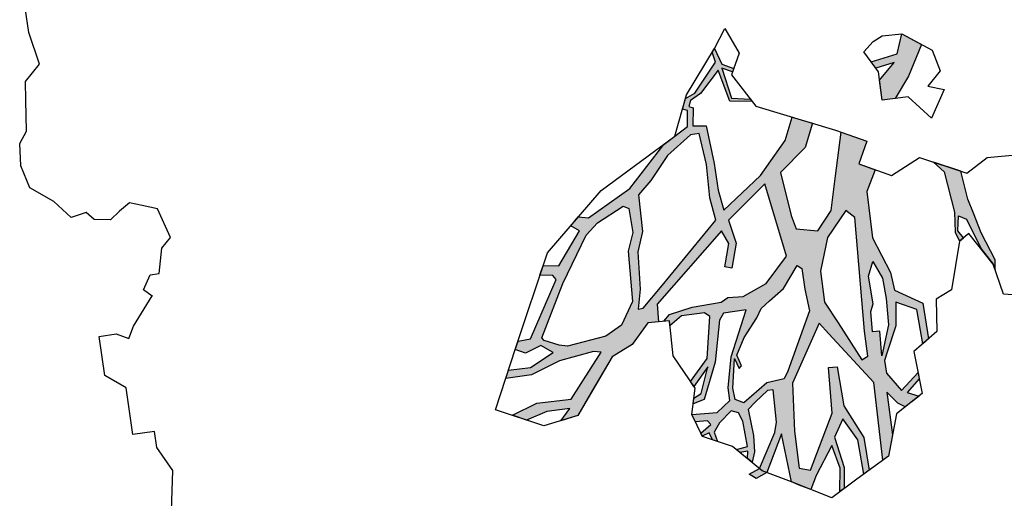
# Model space of a CAD drawing. Header units: feet. Extents: x 1377751 to 1381179, y 448542 to 452320.
# Tile 23 of 135: x 1377939 to 1377952, y 448968 to 448974. Entities that reach past the tile are written whole.
import ezdxf

# ---------------------------------------------------------------- set-up
doc = ezdxf.new("R2010")
doc.units = ezdxf.units.FT
doc.header["$MEASUREMENT"] = 0
for name, color, linetype in [('MA- HONEY LOCUST TREE', 3, 'Continuous'), ('TREE', 3, 'Continuous'), ('VG_P_Cells', 3, 'Continuous')]:
    doc.layers.add(name, color=color, linetype=linetype)

# ---------------------------------------------------------------- blocks, each defined once
blk = doc.blocks.new('HONEY LOCUST')
at = {"layer": 'MA- HONEY LOCUST TREE'}
h = blk.add_hatch(color=256, dxfattribs=at)
h.dxf.hatch_style = 1
edge = h.paths.add_edge_path()
edge.add_line((-0.074, -1.867), (-0.35, -3.729))
edge.add_line((-0.35, -3.729), (-0.52, -4.017))
edge.add_line((-0.52, -4.017), (-0.848, -4.448))
edge.add_line((-0.848, -4.448), (-1.173, -4.317))
edge.add_line((-1.173, -4.317), (-1.18, -4.383))
edge.add_line((-1.18, -4.383), (-0.814, -4.514))
edge.add_line((-0.814, -4.514), (-0.728, -4.771))
edge.add_line((-0.728, -4.771), (-0.682, -4.746))
edge.add_line((-0.682, -4.746), (-0.744, -4.483))
edge.add_line((-0.744, -4.483), (-0.385, -4.008))
edge.add_line((-0.385, -4.008), (-0.24, -3.918))
edge.add_line((-0.24, -3.918), (-0.149, -4.267))
edge.add_line((-0.149, -4.267), (-0.175, -4.763))
edge.add_line((-0.175, -4.763), (-0.08, -5.104))
edge.add_line((-0.08, -5.104), (-0.016, -5.084))
edge.add_line((-0.016, -5.084), (-0.105, -4.708))
edge.add_line((-0.105, -4.708), (-0.049, -4.207))
edge.add_line((-0.049, -4.207), (-0.118, -3.719))
edge.add_line((-0.118, -3.719), (-0.135, -3.383))
edge.add_line((-0.135, -3.383), (-0.006, -3.071))
edge.add_line((-0.006, -3.071), (0.071, -1.959))
edge.add_line((0.071, -1.959), (0.257, -1.927))
edge.add_line((0.257, -1.927), (0.234, -1.797))
edge.add_line((0.234, -1.797), (-0.074, -1.867))
edge = h.paths.add_edge_path()
edge.add_line((-4.328, -3.7), (-3.551, -3.71))
edge.add_line((-3.551, -3.71), (-3.297, -3.598))
edge.add_line((-3.297, -3.598), (-2.977, -3.617))
edge.add_line((-2.977, -3.617), (-2.183, -3.028))
edge.add_line((-2.183, -3.028), (-2.214, -2.855))
edge.add_line((-2.214, -2.855), (-2.496, -2.906))
edge.add_line((-2.496, -2.906), (-2.571, -3.031))
edge.add_line((-2.571, -3.031), (-2.647, -2.986))
edge.add_line((-2.647, -2.986), (-2.54, -2.806))
edge.add_line((-2.54, -2.806), (-2.242, -2.743))
edge.add_line((-2.242, -2.743), (-2.126, -2.787))
edge.add_line((-2.126, -2.787), (-2.098, -2.955))
edge.add_line((-2.098, -2.955), (-1.777, -3.035))
edge.add_line((-1.777, -3.035), (-1.847, -3.317))
edge.add_line((-1.847, -3.317), (-1.688, -3.357))
edge.add_line((-1.688, -3.357), (-1.528, -3.136))
edge.add_line((-1.528, -3.136), (-1.348, -3.16))
edge.add_line((-1.348, -3.16), (-1.152, -3.348))
edge.add_line((-1.152, -3.348), (-0.923, -3.344))
edge.add_line((-0.923, -3.344), (-0.787, -3.584))
edge.add_line((-0.787, -3.584), (-0.831, -3.609))
edge.add_line((-0.831, -3.609), (-0.953, -3.41))
edge.add_line((-0.953, -3.41), (-1.121, -3.412))
edge.add_line((-1.121, -3.412), (-1.115, -3.828))
edge.add_line((-1.115, -3.828), (-1.184, -3.829))
edge.add_line((-1.184, -3.829), (-1.19, -3.407))
edge.add_line((-1.19, -3.407), (-1.407, -3.252))
edge.add_line((-1.407, -3.252), (-1.565, -3.412))
edge.add_line((-1.565, -3.412), (-1.631, -3.479))
edge.add_line((-1.631, -3.479), (-1.881, -3.427))
edge.add_line((-1.881, -3.427), (-1.882, -3.834))
edge.add_line((-1.882, -3.834), (-1.836, -3.995))
edge.add_line((-1.836, -3.995), (-1.416, -4.617))
edge.add_line((-1.416, -4.617), (-1.35, -4.671))
edge.add_line((-1.35, -4.671), (-1.012, -4.713))
edge.add_line((-1.012, -4.713), (-1.017, -4.75))
edge.add_line((-1.017, -4.75), (-1.318, -4.712))
edge.add_line((-1.318, -4.712), (-1.357, -5.022))
edge.add_line((-1.357, -5.022), (-1.393, -5.017))
edge.add_line((-1.393, -5.017), (-1.385, -4.708))
edge.add_line((-1.385, -4.708), (-1.459, -4.653))
edge.add_line((-1.459, -4.653), (-1.871, -4.116))
edge.add_line((-1.871, -4.116), (-1.902, -4.214))
edge.add_line((-1.902, -4.214), (-1.907, -4.471))
edge.add_line((-1.907, -4.471), (-1.881, -4.93))
edge.add_line((-1.881, -4.93), (-1.783, -5.095))
edge.add_line((-1.783, -5.095), (-1.689, -5.337))
edge.add_line((-1.689, -5.337), (-1.67, -5.769))
edge.add_line((-1.67, -5.769), (-1.722, -5.754))
edge.add_line((-1.722, -5.754), (-1.767, -5.331))
edge.add_line((-1.767, -5.331), (-1.911, -5.069))
edge.add_line((-1.911, -5.069), (-2.073, -5.157))
edge.add_line((-2.073, -5.157), (-2.153, -5.409))
edge.add_line((-2.153, -5.409), (-2.243, -5.757))
edge.add_line((-2.243, -5.757), (-2.246, -5.987))
edge.add_line((-2.246, -5.987), (-2.304, -5.997))
edge.add_line((-2.304, -5.997), (-2.291, -5.762))
edge.add_line((-2.291, -5.762), (-2.646, -5.766))
edge.add_line((-2.646, -5.766), (-2.646, -5.729))
edge.add_line((-2.646, -5.729), (-2.311, -5.706))
edge.add_line((-2.311, -5.706), (-2.278, -5.67))
edge.add_line((-2.278, -5.67), (-2.222, -5.437))
edge.add_line((-2.222, -5.437), (-2.11, -5.047))
edge.add_line((-2.11, -5.047), (-2.029, -4.89))
edge.add_line((-2.029, -4.89), (-2.051, -4.242))
edge.add_line((-2.051, -4.242), (-2.105, -3.886))
edge.add_line((-2.105, -3.886), (-2.483, -4.439))
edge.add_line((-2.483, -4.439), (-2.516, -4.623))
edge.add_line((-2.516, -4.623), (-2.551, -5.076))
edge.add_line((-2.551, -5.076), (-2.74, -5.411))
edge.add_line((-2.74, -5.411), (-2.844, -5.435))
edge.add_line((-2.844, -5.435), (-2.746, -5.315))
edge.add_line((-2.746, -5.315), (-2.623, -5.049))
edge.add_line((-2.623, -5.049), (-2.627, -4.631))
edge.add_line((-2.627, -4.631), (-2.831, -4.752))
edge.add_line((-2.831, -4.752), (-3.106, -4.845))
edge.add_line((-3.106, -4.845), (-3.342, -5.097))
edge.add_line((-3.342, -5.097), (-3.537, -5.09))
edge.add_line((-3.537, -5.09), (-3.533, -4.986))
edge.add_line((-3.533, -4.986), (-3.365, -4.992))
edge.add_line((-3.365, -4.992), (-3.139, -4.727))
edge.add_line((-3.139, -4.727), (-2.828, -4.621))
edge.add_line((-2.828, -4.621), (-2.591, -4.346))
edge.add_line((-2.591, -4.346), (-2.192, -3.672))
edge.add_line((-2.192, -3.672), (-2.171, -3.422))
edge.add_line((-2.171, -3.422), (-2.463, -3.397))
edge.add_line((-2.463, -3.397), (-2.819, -3.681))
edge.add_line((-2.819, -3.681), (-2.901, -4.03))
edge.add_line((-2.901, -4.03), (-3.13, -4.562))
edge.add_line((-3.13, -4.562), (-3.184, -4.688))
edge.add_line((-3.184, -4.688), (-3.2, -4.558))
edge.add_line((-3.2, -4.558), (-3.004, -4.012))
edge.add_line((-3.004, -4.012), (-3.004, -3.748))
edge.add_line((-3.004, -3.748), (-3.308, -3.748))
edge.add_line((-3.308, -3.748), (-3.52, -3.86))
edge.add_line((-3.52, -3.86), (-3.955, -4.657))
edge.add_line((-3.955, -4.657), (-3.989, -4.411))
edge.add_line((-3.989, -4.411), (-3.646, -3.834))
edge.add_line((-3.646, -3.834), (-4.66, -3.783))
edge.add_line((-4.66, -3.783), (-4.574, -3.625))
edge.add_line((-4.574, -3.625), (-4.328, -3.7))
edge = h.paths.add_edge_path()
edge.add_line((-2.206, 0.627), (-2.178, 0.765))
edge.add_line((-2.178, 0.765), (-1.943, 0.991))
edge.add_line((-1.943, 0.991), (-1.689, 0.913))
edge.add_line((-1.689, 0.913), (-1.273, 0.7))
edge.add_line((-1.273, 0.7), (-1.139, 0.447))
edge.add_line((-1.139, 0.447), (-1.246, 0.324))
edge.add_line((-1.246, 0.324), (-1.482, 0.112))
edge.add_line((-1.482, 0.112), (-1.654, 0.117))
edge.add_line((-1.654, 0.117), (-1.798, -0.009))
edge.add_line((-1.798, -0.009), (-1.988, -0.074))
edge.add_line((-1.988, -0.074), (-2.018, 0.014))
edge.add_line((-2.018, 0.014), (-1.858, 0.163))
edge.add_line((-1.858, 0.163), (-1.555, 0.445))
edge.add_line((-1.555, 0.445), (-1.524, 0.546))
edge.add_line((-1.524, 0.546), (-1.556, 0.63))
edge.add_line((-1.556, 0.63), (-1.794, 0.766))
edge.add_line((-1.794, 0.766), (-1.942, 0.775))
edge.add_line((-1.942, 0.775), (-2.093, 0.784))
edge.add_line((-2.093, 0.784), (-2.206, 0.627))
edge = h.paths.add_edge_path()
edge.add_line((0.961, 0.076), (1.125, 0.303))
edge.add_line((1.125, 0.303), (1.497, 0.09))
edge.add_line((1.497, 0.09), (1.752, -0.111))
edge.add_line((1.752, -0.111), (1.752, -0.274))
edge.add_line((1.752, -0.274), (1.499, -0.274))
edge.add_line((1.499, -0.274), (1.304, -0.064))
edge.add_line((1.304, -0.064), (1.344, -0.301))
edge.add_line((1.344, -0.301), (1.259, -0.347))
edge.add_line((1.259, -0.347), (1.202, -0.012))
edge.add_line((1.202, -0.012), (0.961, 0.076))
edge = h.paths.add_edge_path()
edge.add_line((2.601, 0.256), (2.739, 0.373))
edge.add_line((2.739, 0.373), (3.255, 0.433))
edge.add_line((3.255, 0.433), (3.502, 0.411))
edge.add_line((3.502, 0.411), (3.621, 0.45))
edge.add_line((3.621, 0.45), (3.589, 0.503))
edge.add_line((3.589, 0.503), (3.492, 0.445))
edge.add_line((3.492, 0.445), (3.305, 0.476))
edge.add_line((3.305, 0.476), (3.362, 0.57))
edge.add_line((3.362, 0.57), (3.752, 0.703))
edge.add_line((3.752, 0.703), (3.96, 0.827))
edge.add_line((3.96, 0.827), (4.041, 0.843))
edge.add_line((4.041, 0.843), (3.91, 0.86))
edge.add_line((3.91, 0.86), (3.555, 0.73))
edge.add_line((3.555, 0.73), (3.297, 0.667))
edge.add_line((3.297, 0.667), (3.116, 0.622))
edge.add_line((3.116, 0.622), (2.76, 0.581))
edge.add_line((2.76, 0.581), (2.601, 0.256))
edge = h.paths.add_edge_path()
edge.add_line((-1.204, 3.024), (-1.081, 3.28))
edge.add_line((-1.081, 3.28), (-1.122, 4.089))
edge.add_line((-1.122, 4.089), (-1.614, 4.744))
edge.add_line((-1.614, 4.744), (-2.16, 4.886))
edge.add_line((-2.16, 4.886), (-2.151, 4.976))
edge.add_line((-2.151, 4.976), (-2.008, 4.962))
edge.add_line((-2.008, 4.962), (-1.855, 4.901))
edge.add_line((-1.855, 4.901), (-1.66, 4.86))
edge.add_line((-1.66, 4.86), (-1.606, 4.881))
edge.add_line((-1.606, 4.881), (-1.494, 4.788))
edge.add_line((-1.494, 4.788), (-1.44, 4.69))
edge.add_line((-1.44, 4.69), (-1.215, 4.489))
edge.add_line((-1.215, 4.489), (-1.237, 4.87))
edge.add_line((-1.237, 4.87), (-1.178, 5.189))
edge.add_line((-1.178, 5.189), (-1.09, 5.173))
edge.add_line((-1.09, 5.173), (-1.082, 4.487))
edge.add_line((-1.082, 4.487), (-0.883, 4.082))
edge.add_line((-0.883, 4.082), (-0.864, 3.491))
edge.add_line((-0.864, 3.491), (-0.771, 3.242))
edge.add_line((-0.771, 3.242), (-0.595, 3.213))
edge.add_line((-0.595, 3.213), (-0.462, 3.482))
edge.add_line((-0.462, 3.482), (-0.372, 4.13))
edge.add_line((-0.372, 4.13), (-0.498, 4.612))
edge.add_line((-0.498, 4.612), (-0.463, 4.56))
edge.add_line((-0.463, 4.56), (-0.198, 4.737))
edge.add_line((-0.198, 4.737), (-0.041, 5.026))
edge.add_line((-0.041, 5.026), (0.016, 4.995))
edge.add_line((0.016, 4.995), (-0.208, 4.582))
edge.add_line((-0.208, 4.582), (-0.259, 4.383))
edge.add_line((-0.259, 4.383), (-0.196, 4.041))
edge.add_line((-0.196, 4.041), (-0.202, 3.561))
edge.add_line((-0.202, 3.561), (-0.277, 3.424))
edge.add_line((-0.277, 3.424), (-0.342, 3.024))
edge.add_line((-0.342, 3.024), (-0.477, 2.88))
edge.add_line((-0.477, 2.88), (-0.989, 3.103))
edge.add_line((-0.989, 3.103), (-1.204, 3.024))
edge = h.paths.add_edge_path()
edge.add_line((-3.183, -1.103), (-3.697, -1.708))
edge.add_line((-3.697, -1.708), (-4.208, -2.309))
edge.add_line((-4.208, -2.309), (-4.508, -2.432))
edge.add_line((-4.508, -2.432), (-4.824, -2.791))
edge.add_line((-4.824, -2.791), (-5.042, -2.903))
edge.add_line((-5.042, -2.903), (-5.101, -3.141))
edge.add_line((-5.101, -3.141), (-5.708, -3.746))
edge.add_line((-5.708, -3.746), (-5.824, -3.705))
edge.add_line((-5.824, -3.705), (-5.667, -3.526))
edge.add_line((-5.667, -3.526), (-5.72, -3.479))
edge.add_line((-5.72, -3.479), (-5.29, -3.097))
edge.add_line((-5.29, -3.097), (-5.263, -2.889))
edge.add_line((-5.263, -2.889), (-6.076, -3.109))
edge.add_line((-6.076, -3.109), (-6.072, -3.022))
edge.add_line((-6.072, -3.022), (-5.684, -2.901))
edge.add_line((-5.684, -2.901), (-6.12, -2.76))
edge.add_line((-6.12, -2.76), (-6.071, -2.695))
edge.add_line((-6.071, -2.695), (-5.592, -2.828))
edge.add_line((-5.592, -2.828), (-5.056, -2.696))
edge.add_line((-5.056, -2.696), (-4.789, -2.481))
edge.add_line((-4.789, -2.481), (-5.409, -2.452))
edge.add_line((-5.409, -2.452), (-5.608, -2.357))
edge.add_line((-5.608, -2.357), (-5.941, -2.366))
edge.add_line((-5.941, -2.366), (-5.944, -2.344))
edge.add_line((-5.944, -2.344), (-5.626, -2.33))
edge.add_line((-5.626, -2.33), (-5.647, -2.26))
edge.add_line((-5.647, -2.26), (-5.601, -2.264))
edge.add_line((-5.601, -2.264), (-5.571, -2.313))
edge.add_line((-5.571, -2.313), (-5.433, -2.367))
edge.add_line((-5.433, -2.367), (-5.09, -2.348))
edge.add_line((-5.09, -2.348), (-5.243, -2.244))
edge.add_line((-5.243, -2.244), (-5.172, -2.237))
edge.add_line((-5.172, -2.237), (-4.995, -2.325))
edge.add_line((-4.995, -2.325), (-4.706, -2.353))
edge.add_line((-4.706, -2.353), (-4.42, -2.191))
edge.add_line((-4.42, -2.191), (-4.318, -2.138))
edge.add_line((-4.318, -2.138), (-4.203, -1.943))
edge.add_line((-4.203, -1.943), (-3.837, -1.654))
edge.add_line((-3.837, -1.654), (-3.298, -1.008))
edge.add_line((-3.298, -1.008), (-3.183, -1.103))
h = blk.add_hatch(color=256, dxfattribs=at)
h.dxf.hatch_style = 1
h.paths.add_polyline_path([(4.407, -1.422), (4.552, -1.32), (5.227, -0.844), (6.206, -0.863), (6.163, -0.785), (5.908, -0.7), (5.371, -0.699), (5.524, -0.581), (5.582, -0.495), (5.472, -0.307), (5.407, -0.447), (5.257, -0.276), (5.179, -0.281), (5.375, -0.516), (5.135, -0.672), (4.976, -0.676), (4.874, -0.627), (4.565, -0.477), (4.272, -0.438), (4.398, -0.192), (4.83, -0.175), (4.777, -0.096), (4.327, -0.108), (4.122, -0.438), (3.895, -0.456), (3.436, -0.621), (2.857, -0.616), (2.599, -0.477), (2.501, -0.67), (2.233, -0.534), (2.08, -0.835), (2.608, -0.976), (3.032, -1.089), (3.26, -1.287), (3.199, -1.552), (3.025, -1.591), (2.479, -1.653), (2.21, -1.307), (1.921, -1.176), (1.813, -1.415), (2.089, -1.54), (2.482, -1.905), (2.849, -2.416), (2.593, -2.452), (2.255, -2.459), (1.777, -2.496), (1.755, -2.658), (1.535, -2.628), (1.511, -2.679), (1.44, -2.647), (1.367, -2.512), (1.109, -2.253), (1.513, -2.161), (1.552, -1.886), (1.521, -1.904), (1.478, -2.137), (1.089, -2.207), (1.155, -2.08), (1.115, -2.059), (1.043, -2.198), (0.835, -2.266), (0.877, -2.299), (1.005, -2.275), (1.357, -2.581), (1.404, -2.703), (1.531, -2.758), (1.556, -2.701), (1.756, -2.727), (1.855, -2.898), (1.938, -3.049), (2.425, -3.543), (2.72, -4.102), (2.694, -4.226), (2.79, -4.334), (2.869, -4.234), (3.265, -4.548), (3.237, -4.742), (3.35, -4.797), (3.378, -4.637), (3.431, -4.604), (4.124, -5.017), (4.133, -5.177), (4.231, -5.224), (4.29, -5.103), (4.222, -4.9), (4.331, -4.76), (4.479, -5.068), (4.473, -5.342), (4.574, -5.391), (4.571, -5.064), (4.444, -4.698), (4.382, -4.26), (4.404, -4.167), (4.935, -4.615), (4.929, -5.047), (5.039, -5.369), (5.121, -5.2), (5.05, -4.937), (5.048, -4.646), (5.186, -4.777), (5.151, -4.559), (4.815, -4.299), (4.479, -4.04), (4.36, -3.77), (4.12, -3.541), (4.124, -3.406), (3.901, -3.394), (3.103, -2.477), (3.269, -2.41), (3.554, -2.496), (3.58, -2.41), (3.278, -2.319), (2.981, -2.373), (2.593, -1.866), (3.521, -1.715), (3.829, -2.011), (3.948, -2.318), (3.935, -2.51), (3.985, -2.6), (3.998, -2.967), (4.052, -3.259), (4.126, -3.34), (4.128, -3.271), (4.193, -3.273), (4.086, -3.111), (4.089, -2.822), (4.143, -2.762), (4.658, -2.866), (4.913, -3.11), (4.98, -3.077), (4.762, -2.873), (5.082, -2.997), (5.128, -3.096), (5.194, -3.114), (5.159, -2.971), (4.718, -2.772), (4.202, -2.649), (4.125, -2.589), (4.12, -2.305), (4.677, -2.567), (5.053, -2.653), (5.214, -2.656), (5.341, -2.83), (5.323, -3.149), (5.423, -3.116), (5.427, -2.965), (5.478, -2.931), (5.571, -3.067), (5.609, -3.054), (5.579, -2.964), (5.673, -2.933), (5.701, -2.875), (5.582, -2.901), (5.472, -2.82), (5.344, -2.656), (5.381, -2.566), (5.49, -2.53), (5.812, -2.511), (5.833, -2.654), (5.873, -2.617), (5.871, -2.516), (5.961, -2.533), (6.015, -2.482), (5.889, -2.436), (5.687, -2.42), (5.357, -2.443), (5.271, -2.341), (5.152, -2.174), (5.154, -2.101), (5.557, -2.113), (5.684, -2.149), (6.103, -2.399), (6.136, -2.369), (6.164, -2.317), (5.713, -2.069), (6.323, -2.028), (6.375, -1.935), (6.449, -1.8), (6.283, -1.709), (5.939, -1.468), (6.233, -1.402), (6.522, -1.443), (6.49, -1.384), (6.23, -1.349), (5.84, -1.419), (5.629, -1.288), (5.91, -1.136), (6.345, -1.118), (6.306, -1.047), (5.891, -1.058), (5.469, -1.252), (4.973, -1.273), (4.967, -1.378), (5.541, -1.409), (6.207, -1.772), (6.164, -1.907), (5.7, -1.906), (5.103, -1.851)])
h.paths.add_polyline_path([(3.656, -1.6), (3.7, -1.548), (3.959, -1.544), (4.235, -1.522), (4.948, -1.888), (5.036, -1.948), (5.056, -2.167), (5.268, -2.484), (5.211, -2.589), (5.065, -2.598), (4.701, -2.528), (4.835, -2.487), (4.803, -2.453), (4.665, -2.494), (4.458, -2.375), (4.237, -2.183), (4.126, -2.116), (4.048, -2), (3.918, -1.806)], flags=16)
h.paths.add_polyline_path([(3.361, -1.178), (3.054, -0.906), (3.157, -0.806), (4.578, -0.875), (4.894, -0.875), (4.927, -0.957), (4.432, -1.189), (4.154, -1.32), (3.763, -1.32)], flags=16)
h.paths.add_polyline_path([(3.73, -0.659), (3.952, -0.565), (4.212, -0.554), (4.542, -0.566), (4.912, -0.703), (4.604, -0.685), (4.599, -0.777), (4.344, -0.762), (4.254, -0.723), (3.903, -0.735)], flags=16)
h.paths.add_polyline_path([(2.96, -2.529), (3.682, -3.304), (3.928, -3.573), (3.932, -3.638), (3.689, -3.581), (3.223, -3.547), (2.978, -3.457), (2.521, -3.446), (2.364, -3.271), (2.081, -3.021), (1.863, -2.704), (1.862, -2.593), (2.258, -2.556), (2.674, -2.567)], flags=16)
h.paths.add_polyline_path([(2.975, -3.579), (3.199, -3.666), (3.828, -3.696), (4.102, -3.871), (4.215, -4.083), (4.276, -4.572), (4.248, -4.673), (4.167, -4.854), (4.131, -4.875), (3.491, -4.528), (2.932, -4.16), (2.799, -4), (2.635, -3.653), (2.672, -3.586)], flags=16)
h.paths.add_polyline_path([(6.164, -2.317), (6.136, -2.369), (6.103, -2.399), (6.156, -2.538), (6.222, -2.458)], flags=17)
for p, q in [((2.633, 0.927, 17.496), (2.658, 1.514, 17.496)), ((4.41, 1.189, 17.496), (4.35, 0.905, 17.496)), ((2.795, 0.652, 17.496), (2.633, 0.927, 17.496)), ((4.35, 0.905, 17.496), (3.96, 0.827, 17.496)), ((3.96, 0.827, 17.496), (3.544, 0.578, 17.496)), ((3.91, 0.86, 17.496), (3.555, 0.73, 17.496)), ((3.752, 0.703, 17.496), (3.96, 0.827, 17.496)), ((4.041, 0.843, 17.496), (3.91, 0.86, 17.496)), ((3.96, 0.827, 17.496), (4.041, 0.843, 17.496)), ((2.52, 0.091, 17.496), (2.795, 0.652, 17.496)), ((3.116, 0.622, 17.496), (2.76, 0.581, 17.496)), ((3.297, 0.667, 17.496), (3.116, 0.622, 17.496)), ((3.555, 0.73, 17.496), (3.297, 0.667, 17.496)), ((3.362, 0.57, 17.496), (3.752, 0.703, 17.496)), ((1.654, 0.312, 17.496), (1.719, 0.507, 17.496)), ((1.719, 0.507, 17.496), (2.053, 0.304, 17.496)), ((2.76, 0.581, 17.496), (2.601, 0.256, 17.496)), ((3.305, 0.476, 17.496), (3.362, 0.57, 17.496)), ((3.589, 0.503, 17.496), (3.492, 0.445, 17.496)), ((3.544, 0.578, 17.496), (3.621, 0.45, 17.496)), ((3.621, 0.45, 17.496), (3.589, 0.503, 17.496)), ((0.961, 0.076, 17.496), (1.214, 0.426, 17.496)), ((1.214, 0.426, 17.496), (1.483, 0.491, 17.496)), ((1.483, 0.491, 17.496), (1.654, 0.312, 17.496)), ((2.601, 0.256, 17.496), (2.739, 0.373, 17.496)), ((2.739, 0.373, 17.496), (3.255, 0.433, 17.496)), ((3.255, 0.433, 17.496), (3.502, 0.411, 17.496)), ((3.492, 0.445, 17.496), (3.305, 0.476, 17.496)), ((3.502, 0.411, 17.496), (3.621, 0.45, 17.496)), ((3.621, 0.45, 17.496), (4.21, 0.268, 17.496)), ((0.961, 0.076, 17.496), (1.125, 0.303, 17.496)), ((1.125, 0.303, 17.496), (1.497, 0.09, 17.496)), ((2.053, 0.304, 17.496), (1.752, 0.052, 17.496)), ((2.601, 0.256, 17.496), (2.601, 0.256, 17.496)), ((4.21, 0.268, 17.496), (4.301, 0.064, 17.496)), ((0.953, -0.168, 17.496), (0.961, 0.076, 17.496)), ((1.202, -0.012, 17.496), (0.961, 0.076, 17.496)), ((1.497, 0.09, 17.496), (1.752, -0.111, 17.496)), ((1.752, 0.052, 17.496), (1.752, -0.111, 17.496)), ((2.697, -0.285, 17.496), (2.52, 0.091, 17.496)), ((4.301, 0.064, 17.496), (4.702, 0.019, 17.496)), ((4.702, 0.019, 17.496), (4.911, -0.299, 17.496)), ((1.259, -0.347, 17.496), (1.202, -0.012, 17.496)), ((1.499, -0.274, 17.496), (1.304, -0.064, 17.496)), ((1.304, -0.064, 17.496), (1.344, -0.301, 17.496)), ((1.752, -0.111, 17.496), (1.752, -0.274, 17.496)), ((1.752, -0.111, 17.496), (1.752, -0.274, 17.496)), ((4.122, -0.438, 17.496), (4.327, -0.108, 17.496)), ((4.327, -0.108, 17.496), (4.777, -0.096, 17.496)), ((4.777, -0.096, 17.496), (4.83, -0.175, 17.496)), ((1.01, -0.29, 17.496), (0.953, -0.168, 17.496)), ((4.398, -0.192, 17.496), (4.272, -0.438, 17.496)), ((4.83, -0.175, 17.496), (4.398, -0.192, 17.496)), ((1.124, -0.421, 17.496), (1.01, -0.29, 17.496)), ((1.01, -0.29, 17.496), (1.01, -0.29, 17.496)), ((1.393, -0.274, 17.496), (1.124, -0.421, 17.496)), ((1.344, -0.301, 17.496), (1.259, -0.347, 17.496)), ((1.752, -0.274, 17.496), (1.393, -0.274, 17.496)), ((1.752, -0.274, 17.496), (1.499, -0.274, 17.496)), ((2.501, -0.67, 17.496), (2.697, -0.285, 17.496)), ((4.911, -0.299, 17.496), (5.446, -0.263, 17.496)), ((5.179, -0.281, 17.496), (5.257, -0.276, 17.496)), ((5.375, -0.516, 17.496), (5.179, -0.281, 17.496)), ((5.257, -0.276, 17.496), (5.407, -0.447, 17.496)), ((5.407, -0.447, 17.496), (5.472, -0.307, 17.496)), ((5.446, -0.263, 17.496), (5.653, -0.615, 17.496)), ((5.472, -0.307, 17.496), (5.582, -0.495, 17.496)), ((2.501, -0.67, 17.496), (2.599, -0.477, 17.496)), ((2.599, -0.477, 17.496), (2.857, -0.616, 17.496)), ((3.436, -0.621, 17.496), (3.895, -0.456, 17.496)), ((3.895, -0.456, 17.496), (4.122, -0.438, 17.496)), ((4.272, -0.438, 17.496), (4.565, -0.477, 17.496)), ((4.565, -0.477, 17.496), (4.874, -0.627, 17.496)), ((2.046, -0.902, 17.496), (2.233, -0.534, 17.496)), ((2.08, -0.835, 17.496), (2.233, -0.534, 17.496)), ((2.233, -0.534, 17.496), (2.501, -0.67, 17.496)), ((2.233, -0.534, 17.496), (2.501, -0.67, 17.496)), ((3.73, -0.659, 17.496), (3.952, -0.565, 17.496)), ((3.952, -0.565, 17.496), (4.212, -0.554, 17.496)), ((4.212, -0.554, 17.496), (4.542, -0.566, 17.496)), ((4.542, -0.566, 17.496), (4.912, -0.703, 17.496)), ((5.135, -0.672, 17.496), (5.375, -0.516, 17.496)), ((5.524, -0.581, 17.496), (5.371, -0.699, 17.496)), ((5.582, -0.495, 17.496), (5.524, -0.581, 17.496)), ((2.857, -0.616, 17.496), (3.436, -0.621, 17.496)), ((3.903, -0.735, 17.496), (3.73, -0.659, 17.496)), ((3.73, -0.659, 17.496), (3.73, -0.659, 17.496)), ((4.254, -0.723, 17.496), (3.903, -0.735, 17.496)), ((4.344, -0.762, 17.496), (4.254, -0.723, 17.496)), ((4.604, -0.685, 17.496), (4.599, -0.777, 17.496)), ((4.912, -0.703, 17.496), (4.604, -0.685, 17.496)), ((4.874, -0.627, 17.496), (4.976, -0.676, 17.496)), ((4.976, -0.676, 17.496), (5.135, -0.672, 17.496)), ((5.371, -0.699, 17.496), (5.908, -0.7, 17.496)), ((5.653, -0.615, 17.496), (6.163, -0.785, 17.496)), ((5.908, -0.7, 17.496), (6.163, -0.785, 17.496)), ((2.608, -0.976, 17.496), (2.08, -0.835, 17.496)), ((3.157, -0.806, 17.496), (3.054, -0.906, 17.496)), ((4.578, -0.875, 17.496), (3.157, -0.806, 17.496)), ((4.599, -0.777, 17.496), (4.344, -0.762, 17.496)), ((5.227, -0.844, 17.496), (4.552, -1.32, 17.496)), ((6.206, -0.863, 17.496), (5.227, -0.844, 17.496)), ((6.163, -0.785, 17.496), (6.396, -1.212, 17.496)), ((6.163, -0.785, 17.496), (6.206, -0.863, 17.496)), ((1.617, -1.849, 17.496), (2.046, -0.902, 17.496)), ((3.032, -1.089, 17.496), (2.608, -0.976, 17.496)), ((3.054, -0.906, 17.496), (3.361, -1.178, 17.496)), ((3.054, -0.906, 17.496), (3.054, -0.906, 17.496)), ((4.432, -1.189, 17.496), (4.927, -0.957, 17.496)), ((4.894, -0.875, 17.496), (4.578, -0.875, 17.496)), ((4.927, -0.957, 17.496), (4.894, -0.875, 17.496)), ((3.26, -1.287, 17.496), (3.032, -1.089, 17.496)), ((5.469, -1.252, 17.496), (5.891, -1.058, 17.496)), ((5.891, -1.058, 17.496), (6.306, -1.047, 17.496)), ((6.306, -1.047, 17.496), (6.345, -1.118, 17.496)), ((1.813, -1.415, 17.496), (1.921, -1.176, 17.496)), ((1.921, -1.176, 17.496), (2.21, -1.307, 17.496)), ((3.361, -1.178, 17.496), (3.763, -1.32, 17.496)), ((4.154, -1.32, 17.496), (4.432, -1.189, 17.496)), ((5.91, -1.136, 17.496), (5.629, -1.288, 17.496)), ((6.345, -1.118, 17.496), (5.91, -1.136, 17.496)), ((6.396, -1.212, 17.496), (6.584, -1.555, 17.496)), ((2.21, -1.307, 17.496), (2.479, -1.653, 17.496)), ((3.199, -1.552, 17.496), (3.26, -1.287, 17.496)), ((3.763, -1.32, 17.496), (4.154, -1.32, 17.496)), ((4.552, -1.32, 17.496), (4.407, -1.422, 17.496)), ((4.967, -1.378, 17.496), (4.973, -1.273, 17.496)), ((4.973, -1.273, 17.496), (5.469, -1.252, 17.496)), ((5.629, -1.288, 17.496), (5.84, -1.419, 17.496)), ((5.84, -1.419, 17.496), (6.23, -1.349, 17.496)), ((6.23, -1.349, 17.496), (6.49, -1.384, 17.496)), ((2.089, -1.54, 17.496), (1.813, -1.415, 17.496)), ((4.407, -1.422, 17.496), (5.103, -1.851, 17.496)), ((5.541, -1.409, 17.496), (4.967, -1.378, 17.496)), ((6.207, -1.772, 17.496), (5.541, -1.409, 17.496)), ((6.233, -1.402, 17.496), (5.939, -1.468, 17.496)), ((5.939, -1.468, 17.496), (6.283, -1.709, 17.496)), ((6.522, -1.443, 17.496), (6.233, -1.402, 17.496)), ((6.49, -1.384, 17.496), (6.522, -1.443, 17.496)), ((2.482, -1.905, 17.496), (2.089, -1.54, 17.496)), ((2.479, -1.653, 17.496), (3.025, -1.591, 17.496)), ((3.025, -1.591, 17.496), (3.199, -1.552, 17.496)), ((3.656, -1.6, 17.496), (3.7, -1.548, 17.496)), ((3.7, -1.548, 17.496), (3.959, -1.544, 17.496)), ((3.959, -1.544, 17.496), (4.235, -1.522, 17.496)), ((4.235, -1.522, 17.496), (4.948, -1.888, 17.496)), ((6.584, -1.555, 17.496), (6.323, -2.028, 17.496)), ((3.521, -1.715, 17.496), (2.593, -1.866, 17.496)), ((3.829, -2.011, 17.496), (3.521, -1.715, 17.496)), ((3.918, -1.806, 17.496), (3.656, -1.6, 17.496)), ((3.656, -1.6, 17.496), (3.656, -1.6, 17.496)), ((6.283, -1.709, 17.496), (6.449, -1.8, 17.496)), ((4.048, -2, 17.496), (3.918, -1.806, 17.496)), ((6.164, -1.907, 17.496), (6.207, -1.772, 17.496)), ((6.449, -1.8, 17.496), (6.375, -1.935, 17.496)), ((0.606, -2.104, 17.496), (0.932, -1.965, 17.496)), ((0.932, -1.965, 17.496), (1.189, -2.097, 17.496)), ((1.189, -2.097, 17.496), (1.617, -1.849, 17.496)), ((1.478, -2.137, 17.496), (1.521, -1.904, 17.496)), ((1.552, -1.886, 17.496), (1.513, -2.161, 17.496)), ((1.521, -1.904, 17.496), (1.552, -1.886, 17.496)), ((2.849, -2.416, 17.496), (2.482, -1.905, 17.496)), ((2.593, -1.866, 17.496), (2.981, -2.373, 17.496)), ((4.948, -1.888, 17.496), (5.036, -1.948, 17.496)), ((5.036, -1.948, 17.496), (5.056, -2.167, 17.496)), ((5.103, -1.851, 17.496), (5.7, -1.906, 17.496)), ((5.7, -1.906, 17.496), (6.164, -1.907, 17.496)), ((6.375, -1.935, 17.496), (6.323, -2.028, 17.496)), ((1.043, -2.198, 17.496), (1.115, -2.059, 17.496)), ((1.155, -2.08, 17.496), (1.089, -2.207, 17.496)), ((1.115, -2.059, 17.496), (1.155, -2.08, 17.496)), ((3.948, -2.318, 17.496), (3.829, -2.011, 17.496)), ((4.126, -2.116, 17.496), (4.048, -2, 17.496)), ((6.323, -2.028, 17.496), (5.713, -2.069, 17.496)), ((5.713, -2.069, 17.496), (6.164, -2.317, 17.496)), ((6.323, -2.028, 17.496), (6.136, -2.369, 17.496)), ((0.835, -2.266, 17.496), (0.606, -2.104, 17.496)), ((0.835, -2.266, 17.496), (1.043, -2.198, 17.496)), ((1.089, -2.207, 17.496), (1.478, -2.137, 17.496)), ((1.513, -2.161, 17.496), (1.109, -2.253, 17.496)), ((4.237, -2.183, 17.496), (4.126, -2.116, 17.496)), ((4.458, -2.375, 17.496), (4.237, -2.183, 17.496)), ((5.056, -2.167, 17.496), (5.268, -2.484, 17.496)), ((5.154, -2.101, 17.496), (5.152, -2.174, 17.496)), ((5.152, -2.174, 17.496), (5.271, -2.341, 17.496)), ((5.557, -2.113, 17.496), (5.154, -2.101, 17.496)), ((5.684, -2.149, 17.496), (5.557, -2.113, 17.496)), ((6.103, -2.399, 17.496), (5.684, -2.149, 17.496)), ((1.363, -2.685, 17.496), (0.835, -2.266, 17.496)), ((0.877, -2.299, 17.496), (0.835, -2.266, 17.496)), ((1.005, -2.275, 17.496), (0.877, -2.299, 17.496)), ((1.357, -2.581, 17.496), (1.005, -2.275, 17.496)), ((1.109, -2.253, 17.496), (1.367, -2.512, 17.496)), ((2.981, -2.373, 17.496), (3.278, -2.319, 17.496)), ((3.278, -2.319, 17.496), (3.58, -2.41, 17.496)), ((3.935, -2.51, 17.496), (3.948, -2.318, 17.496)), ((4.677, -2.567, 17.496), (4.12, -2.305, 17.496)), ((4.12, -2.305, 17.496), (4.125, -2.589, 17.496)), ((6.164, -2.317, 17.496), (6.222, -2.458, 17.496)), ((2.255, -2.459, 17.496), (2.593, -2.452, 17.496)), ((2.593, -2.452, 17.496), (2.849, -2.416, 17.496)), ((3.269, -2.41, 17.496), (3.103, -2.477, 17.496)), ((3.554, -2.496, 17.496), (3.269, -2.41, 17.496)), ((3.58, -2.41, 17.496), (3.554, -2.496, 17.496)), ((4.665, -2.494, 17.496), (4.458, -2.375, 17.496)), ((4.803, -2.453, 17.496), (4.665, -2.494, 17.496)), ((4.835, -2.487, 17.496), (4.803, -2.453, 17.496)), ((5.271, -2.341, 17.496), (5.357, -2.443, 17.496)), ((5.357, -2.443, 17.496), (5.687, -2.42, 17.496)), ((5.687, -2.42, 17.496), (5.889, -2.436, 17.496)), ((6.136, -2.369, 17.496), (5.787, -2.698, 17.496)), ((5.889, -2.436, 17.496), (6.015, -2.482, 17.496)), ((6.156, -2.538, 17.496), (6.103, -2.399, 17.496)), ((1.367, -2.512, 17.496), (1.44, -2.647, 17.496)), ((1.755, -2.658, 17.496), (1.777, -2.496, 17.496)), ((1.777, -2.496, 17.496), (2.255, -2.459, 17.496)), ((2.258, -2.556, 17.496), (1.862, -2.593, 17.496)), ((2.674, -2.567, 17.496), (2.258, -2.556, 17.496)), ((2.96, -2.529, 17.496), (2.674, -2.567, 17.496)), ((3.682, -3.304, 17.496), (2.96, -2.529, 17.496)), ((3.103, -2.477, 17.496), (3.901, -3.394, 17.496)), ((3.985, -2.6, 17.496), (3.935, -2.51, 17.496)), ((5.053, -2.653, 17.496), (4.677, -2.567, 17.496)), ((4.701, -2.528, 17.496), (4.835, -2.487, 17.496)), ((5.065, -2.598, 17.496), (4.701, -2.528, 17.496)), ((5.268, -2.484, 17.496), (5.211, -2.589, 17.496)), ((5.381, -2.566, 17.496), (5.344, -2.656, 17.496)), ((5.49, -2.53, 17.496), (5.381, -2.566, 17.496)), ((5.812, -2.511, 17.496), (5.49, -2.53, 17.496)), ((5.833, -2.654, 17.496), (5.812, -2.511, 17.496)), ((5.961, -2.533, 17.496), (5.871, -2.516, 17.496)), ((5.871, -2.516, 17.496), (5.873, -2.617, 17.496)), ((6.015, -2.482, 17.496), (5.961, -2.533, 17.496)), ((6.222, -2.458, 17.496), (6.156, -2.538, 17.496)), ((1.404, -2.703, 17.496), (1.357, -2.581, 17.496)), ((1.855, -2.898, 17.496), (1.363, -2.685, 17.496)), ((1.44, -2.647, 17.496), (1.511, -2.679, 17.496)), ((1.511, -2.679, 17.496), (1.535, -2.628, 17.496)), ((1.556, -2.701, 17.496), (1.531, -2.758, 17.496)), ((1.535, -2.628, 17.496), (1.755, -2.658, 17.496)), ((1.756, -2.727, 17.496), (1.556, -2.701, 17.496)), ((1.862, -2.593, 17.496), (1.863, -2.704, 17.496)), ((3.998, -2.967, 17.496), (3.985, -2.6, 17.496)), ((4.125, -2.589, 17.496), (4.202, -2.649, 17.496)), ((4.202, -2.649, 17.496), (4.718, -2.772, 17.496)), ((5.214, -2.656, 17.496), (5.053, -2.653, 17.496)), ((5.211, -2.589, 17.496), (5.065, -2.598, 17.496)), ((5.341, -2.83, 17.496), (5.214, -2.656, 17.496)), ((5.344, -2.656, 17.496), (5.472, -2.82, 17.496)), ((5.787, -2.698, 17.496), (5.616, -3.052, 17.496)), ((5.873, -2.617, 17.496), (5.833, -2.654, 17.496)), ((1.531, -2.758, 17.496), (1.404, -2.703, 17.496)), ((1.855, -2.898, 17.496), (1.756, -2.727, 17.496)), ((1.863, -2.704, 17.496), (2.081, -3.021, 17.496)), ((4.089, -2.822, 17.496), (4.086, -3.111, 17.496)), ((4.143, -2.762, 17.496), (4.089, -2.822, 17.496)), ((4.658, -2.866, 17.496), (4.143, -2.762, 17.496)), ((4.718, -2.772, 17.496), (5.159, -2.971, 17.496)), ((5.472, -2.82, 17.496), (5.582, -2.901, 17.496)), ((2.406, -3.9, 17.496), (1.855, -2.898, 17.496)), ((1.938, -3.049, 17.496), (1.855, -2.898, 17.496)), ((4.913, -3.11, 17.496), (4.658, -2.866, 17.496)), ((5.082, -2.997, 17.496), (4.762, -2.873, 17.496)), ((4.762, -2.873, 17.496), (4.98, -3.077, 17.496)), ((5.323, -3.149, 17.496), (5.341, -2.83, 17.496)), ((5.478, -2.931, 17.496), (5.427, -2.965, 17.496)), ((5.571, -3.067, 17.496), (5.478, -2.931, 17.496)), ((5.673, -2.933, 17.496), (5.579, -2.964, 17.496)), ((5.582, -2.901, 17.496), (5.701, -2.875, 17.496)), ((5.701, -2.875, 17.496), (5.673, -2.933, 17.496)), ((2.425, -3.543, 17.496), (1.938, -3.049, 17.496)), ((2.081, -3.021, 17.496), (2.364, -3.271, 17.496)), ((4.052, -3.259, 17.496), (3.998, -2.967, 17.496)), ((5.006, -3.064, 17.496), (4.567, -3.283, 17.496)), ((5.323, -3.149, 17.496), (5.006, -3.064, 17.496)), ((5.128, -3.096, 17.496), (5.082, -2.997, 17.496)), ((5.159, -2.971, 17.496), (5.194, -3.114, 17.496)), ((5.616, -3.052, 17.496), (5.323, -3.149, 17.496)), ((5.427, -2.965, 17.496), (5.423, -3.116, 17.496)), ((5.609, -3.054, 17.496), (5.571, -3.067, 17.496)), ((5.579, -2.964, 17.496), (5.609, -3.054, 17.496)), ((4.086, -3.111, 17.496), (4.193, -3.273, 17.496)), ((4.98, -3.077, 17.496), (4.913, -3.11, 17.496)), ((5.194, -3.114, 17.496), (5.128, -3.096, 17.496)), ((5.423, -3.116, 17.496), (5.323, -3.149, 17.496)), ((2.364, -3.271, 17.496), (2.521, -3.446, 17.496)), ((3.928, -3.573, 17.496), (3.682, -3.304, 17.496)), ((4.126, -3.34, 17.496), (4.052, -3.259, 17.496)), ((4.128, -3.271, 17.496), (4.12, -3.541, 17.496)), ((4.128, -3.271, 17.496), (4.126, -3.34, 17.496)), ((4.567, -3.283, 17.496), (4.128, -3.271, 17.496)), ((4.193, -3.273, 17.496), (4.128, -3.271, 17.496)), ((3.901, -3.394, 17.496), (4.124, -3.406, 17.496)), ((4.124, -3.406, 17.496), (4.12, -3.541, 17.496)), ((2.72, -4.102, 17.496), (2.425, -3.543, 17.496)), ((2.521, -3.446, 17.496), (2.978, -3.457, 17.496)), ((2.521, -3.446, 17.496), (2.521, -3.446, 17.496)), ((2.978, -3.457, 17.496), (3.223, -3.547, 17.496)), ((3.223, -3.547, 17.496), (3.689, -3.581, 17.496)), ((4.12, -3.541, 17.496), (4.36, -3.77, 17.496)), ((4.12, -3.541, 17.496), (4.36, -3.77, 17.496)), ((2.635, -3.653, 17.496), (2.672, -3.586, 17.496)), ((2.799, -4, 17.496), (2.635, -3.653, 17.496)), ((2.635, -3.653, 17.496), (2.635, -3.653, 17.496)), ((2.672, -3.586, 17.496), (2.975, -3.579, 17.496)), ((2.975, -3.579, 17.496), (3.199, -3.666, 17.496)), ((3.199, -3.666, 17.496), (3.828, -3.696, 17.496)), ((3.689, -3.581, 17.496), (3.932, -3.638, 17.496)), ((3.932, -3.638, 17.496), (3.928, -3.573, 17.496)), ((3.828, -3.696, 17.496), (4.102, -3.871, 17.496)), ((4.36, -3.77, 17.496), (4.479, -4.04, 17.496)), ((4.36, -3.77, 17.496), (4.479, -4.04, 17.496)), ((3.085, -4.668, 17.496), (2.406, -3.9, 17.496)), ((4.102, -3.871, 17.496), (4.215, -4.083, 17.496)), ((2.932, -4.16, 17.496), (2.799, -4, 17.496)), ((4.479, -4.04, 17.496), (5.151, -4.559, 17.496)), ((4.479, -4.04, 17.496), (4.815, -4.299, 17.496)), ((2.694, -4.226, 17.496), (2.72, -4.102, 17.496)), ((3.491, -4.528, 17.496), (2.932, -4.16, 17.496)), ((4.215, -4.083, 17.496), (4.276, -4.572, 17.496)), ((4.404, -4.167, 17.496), (4.382, -4.26, 17.496)), ((4.935, -4.615, 17.496), (4.404, -4.167, 17.496)), ((2.79, -4.334, 17.496), (2.694, -4.226, 17.496)), ((2.869, -4.234, 17.496), (2.79, -4.334, 17.496)), ((3.265, -4.548, 17.496), (2.869, -4.234, 17.496)), ((4.382, -4.26, 17.496), (4.444, -4.698, 17.496)), ((4.815, -4.299, 17.496), (5.151, -4.559, 17.496)), ((4.131, -4.875, 17.496), (3.491, -4.528, 17.496)), ((4.206, -5.213, 17.496), (3.085, -4.668, 17.496)), ((3.237, -4.742, 17.496), (3.265, -4.548, 17.496)), ((3.378, -4.637, 17.496), (3.35, -4.797, 17.496)), ((3.431, -4.604, 17.496), (3.378, -4.637, 17.496)), ((4.124, -5.017, 17.496), (3.431, -4.604, 17.496)), ((4.276, -4.572, 17.496), (4.248, -4.673, 17.496)), ((4.929, -5.047, 17.496), (4.935, -4.615, 17.496)), ((5.186, -4.777, 17.496), (5.048, -4.646, 17.496)), ((5.048, -4.646, 17.496), (5.05, -4.937, 17.496)), ((5.151, -4.559, 17.496), (5.22, -4.995, 17.496)), ((5.151, -4.559, 17.496), (5.186, -4.777, 17.496)), ((3.35, -4.797, 17.496), (3.237, -4.742, 17.496)), ((4.248, -4.673, 17.496), (4.167, -4.854, 17.496)), ((4.331, -4.76, 17.496), (4.222, -4.9, 17.496)), ((4.479, -5.068, 17.496), (4.331, -4.76, 17.496)), ((4.444, -4.698, 17.496), (4.571, -5.064, 17.496)), ((4.167, -4.854, 17.496), (4.131, -4.875, 17.496)), ((4.222, -4.9, 17.496), (4.29, -5.103, 17.496)), ((4.133, -5.177, 17.496), (4.124, -5.017, 17.496)), ((5.22, -4.995, 17.496), (4.942, -5.569, 17.496)), ((5.05, -4.937, 17.496), (5.121, -5.2, 17.496)), ((4.29, -5.103, 17.496), (4.231, -5.224, 17.496)), ((4.473, -5.342, 17.496), (4.479, -5.068, 17.496)), ((4.571, -5.064, 17.496), (4.574, -5.391, 17.496)), ((5.039, -5.369, 17.496), (4.929, -5.047, 17.496)), ((4.231, -5.224, 17.496), (4.133, -5.177, 17.496)), ((4.942, -5.569, 17.496), (4.206, -5.213, 17.496)), ((5.121, -5.2, 17.496), (5.039, -5.369, 17.496)), ((4.574, -5.391, 17.496), (4.473, -5.342, 17.496)), ((2.275, -9.303, 17.496), (1.899, -9.416, 17.496)), ((2.392, -9.427, 17.496), (2.275, -9.303, 17.496)), ((1.899, -9.416, 17.496), (1.833, -9.602, 17.496)), ((2.703, -9.504, 17.496), (2.392, -9.427, 17.496)), ((2.706, -9.617, 17.496), (2.703, -9.504, 17.496)), ((1.833, -9.602, 17.496), (1.78, -9.753, 17.496)), ((2.878, -9.723, 17.496), (2.706, -9.617, 17.496)), ((2.97, -9.627, 17.496), (2.878, -9.723, 17.496)), ((3.313, -9.91, 17.496), (2.968, -9.625, 17.496)), ((2.968, -9.625, 17.496), (2.97, -9.627, 17.496)), ((5.161, -9.66, 17.496), (4.85, -9.821, 17.496)), ((5.825, -9.769, 17.496), (5.161, -9.66, 17.496)), ((1.78, -9.753, 17.496), (1.866, -9.891, 17.496)), ((4.85, -9.821, 17.496), (4.649, -9.822, 17.496)), ((4.649, -9.822, 17.496), (4.651, -10.095, 17.496)), ((1.866, -9.891, 17.496), (1.957, -10.017, 17.496)), ((3.457, -9.985, 17.496), (3.313, -9.91, 17.496)), ((1.957, -10.017, 17.496), (1.928, -10.217, 17.496)), ((3.379, -10.135, 17.496), (3.457, -9.985, 17.496)), ((3.381, -10.351, 17.496), (3.379, -10.135, 17.496)), ((4.061, -10.1, 17.496), (3.875, -10.345, 17.496)), ((4.651, -10.095, 17.496), (4.061, -10.1, 17.496)), ((1.928, -10.217, 17.496), (1.828, -10.305, 17.496)), ((1.828, -10.305, 17.496), (1.863, -10.498, 17.496)), ((3.875, -10.345, 17.496), (3.381, -10.351, 17.496)), ((1.863, -10.498, 17.496), (1.64, -10.686, 17.496)), ((-0.084, -10.638, 17.496), (-0.494, -10.717, 17.496)), ((0.109, -10.842, 17.496), (-0.084, -10.638, 17.496)), ((1.64, -10.686, 17.496), (1.429, -10.961, 17.496)), ((-0.494, -10.717, 17.496), (-0.805, -10.724, 17.496)), ((0.337, -10.867, 17.496), (0.109, -10.842, 17.496)), ((0.725, -10.908, 17.496), (0.337, -10.867, 17.496)), ((0.866, -11.014, 17.496), (0.725, -10.908, 17.496)), ((1.141, -11.037, 17.496), (0.866, -11.014, 17.496)), ((1.429, -10.961, 17.496), (1.141, -11.037, 17.496))]:
    blk.add_line(p, q, dxfattribs=at)
blk = doc.blocks.new('TREE - DECIDUOUS')
at = {"color": 0, "linetype": 'ByBlock'}
blk.add_arc((-0.003675, -0.008728), 0.002979, 149.7766, 324.2421, dxfattribs=at)
blk = doc.blocks.new('Bayberry')
at = {"layer": 'VG_P_Cells'}
for p, xscale, yscale, zscale in [((-0.003, -0.001, 839.961), 240, 240, 240), ((0.038, 0.013, 694.919), 138.9901895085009, 138.9901895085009, 138.9901895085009)]:
    blk.add_blockref('TREE - DECIDUOUS', p, dxfattribs=dict(at, xscale=xscale, yscale=yscale, zscale=zscale))
blk = doc.blocks.new('*U967')
at = {"layer": 'TREE', "rotation": 276.8144840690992}
blk.add_blockref('Bayberry', (0.029, 0.08, -767.44), dxfattribs=at)
blk = doc.blocks.new('*U968')
at = {"layer": 'VG_P_Cells', "color": 0, "linetype": 'ByBlock', "lineweight": -2, "transparency": 16777216}
blk.add_blockref('*U967', (0, 0), dxfattribs=at)

msp = doc.modelspace()

# ---------------------------------------------------------------- block references
at = {"layer": 'VG_P_Cells'}
for name, p, rotation in [('HONEY LOCUST', (1377950.241, 448974.581, -8.748), 277.5930949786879), ('*U968', (1377951.977, 448966.517, 776.188), 187.7149908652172)]:
    msp.add_blockref(name, p, dxfattribs=dict(at, rotation=rotation))

doc.saveas('drawing.dxf')
